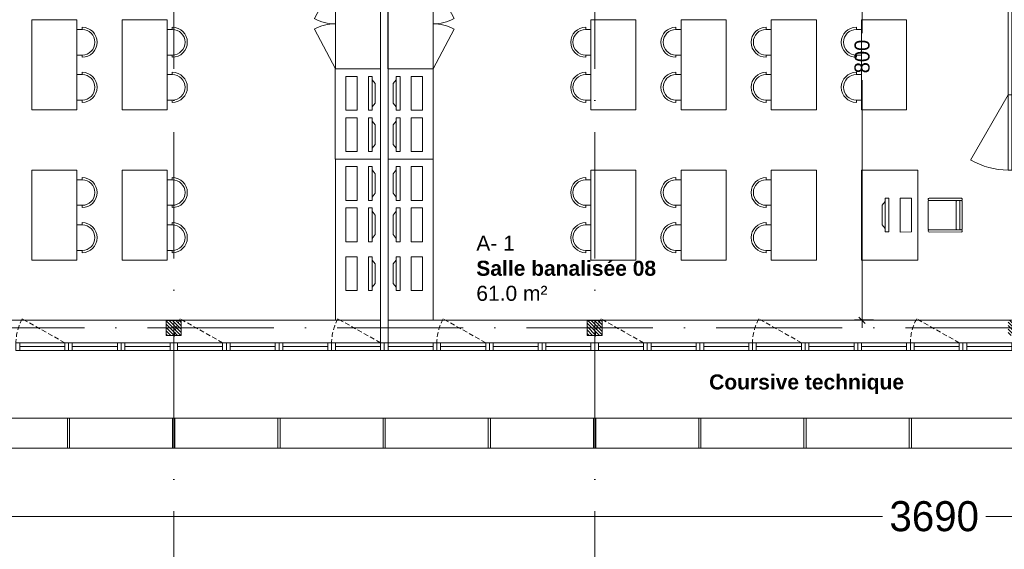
# Model space of a CAD drawing. Header units: centimetres. Extents: x 100159 to 225226, y -81380 to -23241.
# Tile 54 of 139: x 200175 to 201485, y -62453 to -61748. Entities that reach past the tile are written whole.
import ezdxf
from ezdxf.xclip import XClip

# ---------------------------------------------------------------- set-up
doc = ezdxf.new("R2010")
doc.units = ezdxf.units.CM
doc.header["$XCLIPFRAME"] = 2
doc.linetypes.add('ACAD_ISO10W100', pattern=[18, 12, -3, 0, -3])
doc.linetypes.add('CACHE', pattern=[9.525, 6.35, -3.175])
doc.layers.get('0').update_dxf_attribs({"lineweight": 5})
for name, color, linetype, lineweight in [('10', 252, 'Continuous', 5), ('13', 251, 'Continuous', 9), ('17', 6, 'Continuous', 5), ('DDL- CLOISONS DOUBLAGES', 1, 'Continuous', 5), ('DDL- STRUCTURE', 5, 'Continuous', 5), ('DDL-HAB-COTES', 161, 'Continuous', 9), ('DDL-HAB-MOBILIER', 252, 'Continuous', 9), ('DDL-HACHURES POCHAGE GRIS', 251, 'Continuous', 5), ('DDL-TRAIT AXES', 1, 'ACAD_ISO10W100', 5)]:
    doc.layers.add(name, color=color, linetype=linetype, lineweight=lineweight)
for name, color, linetype in [('23', 63, 'Continuous'), ('DDL-PLAN MASSE PAYSAGE', 7, 'Continuous'), ('DDL-TEXTE 01', 7, 'Continuous')]:
    doc.layers.add(name, color=color, linetype=linetype)
doc.styles.add('Century Gothic', font='GOTHIC.TTF')
doc.styles.get("Standard").update_dxf_attribs({"font": 'arial.ttf'})
doc.dimstyles.new('C100 cm', dxfattribs={"dimscale": 100, "dimtxt": 0.2, "dimasz": 0.085, "dimexe": 0.1, "dimexo": 0.0625, "dimgap": 0.09, "dimtad": 0, "dimdec": 0, "dimzin": 0, "dimdsep": 46, "dimtxsty": 'Century Gothic', "dimblk": 'OBLIQUE', "dimcen": 0.09, "dimdle": 0.1, "dimclrd": 256, "dimclrt": 256, "dimadec": 0, "dimazin": 0, "dimtfac": 1, "dimtdec": 0, "dimtofl": 0, "dimtmove": 2, "dimatfit": 2, "dimfxl": 0.15, "dimfxlon": 1, "dimtolj": 1, "dimtzin": 0, "dimlwd": -1, "dimarcsym": 0})
pattern_1 = [(135, (0, -2198.8527), (-2.24506403, -2.24506403), [])]

# ---------------------------------------------------------------- blocks, each defined once
blk = doc.blocks.new('A$C7FA553E3')
blk.add_lwpolyline([(0, 32), (70, 32), (70, 42), (0, 42)], close=True)
for points in [[(5, 32), (65, 32), (65, 42), (5, 42), (5, 32)], [(5, 37), (65, 37)]]:
    blk.add_lwpolyline(points)
at = {"linetype": 'CACHE'}
blk.add_lwpolyline([(5, 32), (61.5, 0)], dxfattribs=at)
blk.add_arc((6, 32), 64, 330.0443, 0.0023, dxfattribs=at)
blk = doc.blocks.new('A$C6C21683D')
blk.add_lwpolyline([(0, 0), (70, 0), (70, 10), (0, 10)], close=True)
for points in [[(5, 0), (65, 0), (65, 10), (5, 10), (5, 0)], [(5, 5), (65, 5)]]:
    blk.add_lwpolyline(points)
blk = doc.blocks.new('*U232')
blk.add_lwpolyline([(-1.5, 20), (-1.5, -20), (1.5, -20), (1.5, 20), (-1.5, 20)])
blk = doc.blocks.new('*U233')
at = {"color": 0, "linetype": 'ByBlock', "lineweight": -2}
for p in [(1540, 0), (1680, 0), (1820, 0), (1960, 0), (2100, 0), (2240, 0), (2380, 0), (2520, 0), (2660, 0)]:
    blk.add_blockref('*U232', p, dxfattribs=at)
blk = doc.blocks.new('_Oblique')
at = {"color": 0, "linetype": 'ByBlock', "lineweight": -2}
blk.add_line((-0.5, -0.5), (0.5, 0.5), dxfattribs=at)
blk = doc.blocks.new('*D249')
at = {"layer": 'DDL-HAB-COTES', "transparency": 16777216}
for p, q in [((201295.9, -61338.7), (201295.9, -61766.3)), ((201295.9, -62158.5), (201295.9, -61828.8))]:
    blk.add_line(p, q, dxfattribs=at)
at = {"layer": 'DDL-HAB-COTES', "color": 0, "lineweight": -2, "transparency": 16777216}
for p, q in [((201310.9, -61348.7), (201285.9, -61348.7)), ((201310.9, -62148.5), (201285.9, -62148.5))]:
    blk.add_line(p, q, dxfattribs=at)
at = {"layer": 'Defpoints', "color": 0, "transparency": 16777216}
for p in [(201295.9, -61348.7), (201399.1, -61348.7), (201386.7, -62148.5)]:
    blk.add_point(p, dxfattribs=at)
at = {"layer": 'DDL-HAB-COTES', "transparency": 16777216, "xscale": 8.5, "yscale": 8.5, "zscale": 8.5}
for p, rotation in [((201295.9, -61348.7), 90), ((201295.9, -62148.5), 270)]:
    blk.add_blockref('_Oblique', p, dxfattribs=dict(at, rotation=rotation))
at = {"layer": 'DDL-HAB-COTES', "lineweight": -3, "transparency": 16777216, "insert": (201295.9, -61797.5), "char_height": 20, "attachment_point": 5, "rotation": 90, "style": 'Century Gothic'}
blk.add_mtext('\\A1;800', dxfattribs=at)
blk = doc.blocks.new('*D260')
at = {"layer": 'DDL-HAB-COTES', "color": 0, "lineweight": -2, "transparency": 16777216}
for p, q in [((203069.9, -62409.4), (203069.9, -62399.4)), ((199380.1, -62409.4), (199380.1, -62419.4))]:
    blk.add_line(p, q, dxfattribs=at)
at = {"layer": 'DDL-HAB-COTES', "transparency": 16777216}
for p, q in [((199370.1, -62409.4), (201323, -62409.4)), ((203079.9, -62409.4), (201460.7, -62409.4))]:
    blk.add_line(p, q, dxfattribs=at)
at = {"layer": 'Defpoints', "color": 0, "transparency": 16777216}
for p in [(199380.1, -62318.6), (203069.9, -62409.4), (203069.9, -62428.6)]:
    blk.add_point(p, dxfattribs=at)
at = {"layer": 'DDL-HAB-COTES', "transparency": 16777216, "xscale": 8.5, "yscale": 8.5, "zscale": 8.5, "rotation": 180}
blk.add_blockref('_Oblique', (199380.1, -62409.4), dxfattribs=at)
at = {"layer": 'DDL-HAB-COTES', "transparency": 16777216, "xscale": 8.5, "yscale": 8.5, "zscale": 8.5}
blk.add_blockref('_Oblique', (203069.9, -62409.4), dxfattribs=at)
at = {"layer": 'DDL-HAB-COTES', "lineweight": -3, "transparency": 16777216, "insert": (201391.8, -62409.4), "char_height": 40, "attachment_point": 5, "style": 'Century Gothic'}
blk.add_mtext('\\A1;3690', dxfattribs=at)
blk = doc.blocks.new('A$C601B608D')
for p, q in [((5, 300), (54.9, 386.7)), ((5, 100), (54.9, 13.3))]:
    blk.add_line(p, q)
for points in [[(0, 300), (5, 300), (5, 400), (0, 400)], [(0, 100), (5, 100), (5, 300), (0, 300)], [(0, 0), (5, 0), (5, 100), (0, 100)]]:
    blk.add_lwpolyline(points, close=True)
for centre, start, end in [((5, 300), 60.0976, 90), ((5, 100), 270, 299.9024)]:
    blk.add_arc(centre, 100, start, end)
blk = doc.blocks.new('A$C41CC053D')
at = {"ltscale": 0.5}
for p, q in [((107.1, 63.3), (118.9, 98.4)), ((119.6, 100.3), (119.9, 101.2)), ((160, 85.6), (120.2, 99)), ((121.2, 101.8), (161.9, 88.1)), ((154, 86.6), (142.2, 51.5)), ((158.8, 85), (146.9, 49.9)), ((149.8, 48.9), (161.6, 84)), ((160, 85.6), (161, 85.3)), ((162.2, 85.9), (162.6, 86.9)), ((106.5, 61.4), (106.2, 60.5)), ((106.8, 59.2), (147.6, 45.5)), ((147.6, 48.6), (107.8, 62)), ((147.6, 48.6), (148.5, 48.3)), ((149.2, 47.1), (148.8, 46.1))]:
    blk.add_line(p, q, dxfattribs=at)
blk.add_lwpolyline([(118.9, 142.2), (80.7, 28.4), (9.6, 52.4), (47.9, 166.1)], close=True, dxfattribs=at)
for centre, start, end in [((119.9, 98.1), 71.3969, 161.3969), ((120.5, 99.9), 161.3969, 251.3969), ((120.8, 100.9), 71.3969, 161.3969), ((155, 86.2), 71.3969, 161.3969), ((159.7, 84.7), 71.3969, 161.3969), ((161.3, 86.2), 251.3969, 341.3969), ((160.6, 84.3), 341.3969, 71.3969), ((161.6, 87.2), 341.3969, 71.3969), ((107.1, 60.1), 161.3969, 251.3969), ((107.5, 61.1), 71.3969, 161.3969), ((108.1, 63), 161.3969, 251.3969), ((143.2, 51.2), 161.3969, 251.3969), ((147.9, 49.6), 161.3969, 251.3969), ((147.9, 46.4), 251.3969, 341.3969), ((148.8, 49.3), 251.3969, 341.3969), ((148.2, 47.4), 341.3969, 71.3969)]:
    blk.add_arc(centre, 1, start, end, dxfattribs=at)
blk = doc.blocks.new('A$C7DD83F9D')
at = {"ltscale": 0.5}
for p, q in [((20, 107), (20, 110)), ((20, 107), (26.8, 107)), ((26.8, 73), (26.8, 107)), ((20, 73), (26.8, 73)), ((20, 73), (20, 70)), ((20, 47), (20, 50)), ((20, 47), (26.8, 47)), ((26.8, 13), (26.8, 47)), ((20, 13), (26.8, 13)), ((20, 13), (20, 10))]:
    blk.add_line(p, q, dxfattribs=at)
at = {"linetype": 'Continuous', "flags": 128}
blk.add_lwpolyline([(26.8, 120), (26.8, 0), (86.8, 0), (86.8, 120), (26.8, 120)], dxfattribs=at)
at = {"ltscale": 0.5}
for centre, radius in [((20, 90), 20), ((20, 90), 17), ((20, 30), 20), ((20, 30), 17)]:
    blk.add_arc(centre, radius, 90, 270, dxfattribs=at)
blk = doc.blocks.new('A$C19797035')
at = {"linetype": 'Continuous'}
for points in [[(54.3, 32.9), (52.5, 28.2), (10.3, 43.6), (12, 48.3)], [(46.7, 39.9), (50, 34.4), (16.2, 46.7), (22.3, 48.8)], [(42.3, 0), (0, 15.4), (5.1, 29.5), (47.4, 14.1)]]:
    blk.add_lwpolyline(points, close=True, dxfattribs=at)
blk = doc.blocks.new('bloc 2 postes info')
at = {"layer": 'DDL-HAB-MOBILIER', "linetype": 'Continuous'}
blk.add_lwpolyline([(200800.7, -66224.9), (200920.7, -66224.9), (200920.7, -66164.9), (200800.7, -66164.9)], close=True, dxfattribs=at)
at = {"layer": 'DDL-HAB-MOBILIER', "rotation": 19.99999999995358}
for p in [(200816, -66225.4), (200871, -66225.4)]:
    blk.add_blockref('A$C19797035', p, dxfattribs=at)
blk = doc.blocks.new('armoire120')
at = {"layer": '13'}
blk.add_lwpolyline([(202579.7, -43308.5), (202579.7, -43188.5), (202639.7, -43188.5), (202639.7, -43308.5)], close=True, dxfattribs=at)
for points in [[(202639.7, -43188.5), (202667.7, -43241.5)], [(202639.7, -43308.5), (202667.7, -43255.4)]]:
    blk.add_lwpolyline(points, dxfattribs=at)
for centre, start, end in [((202639.7, -43188.5), 269.9999, 297.8405), ((202639.7, -43308.5), 62.1592, 89.9998)]:
    blk.add_arc(centre, 60, start, end, dxfattribs=at)
blk = doc.blocks.new('17.07 CADASTRE')
at = {"layer": '23'}
h = blk.add_hatch(dxfattribs=at)
h.set_pattern_fill('CROSS', color=9, scale=0.122312, angle=-74.5126)
h.set_pattern_definition([(285.487436, (-1752.3689, 119.6183), (0.95587097, -0.5410825), [0.38833935, -1.16501804]), (15.487436, (-1752.5042, 119.37936), (0.5410825, 0.95587097), [0.38833935, -1.16501804])])
h.paths.add_polyline_path([(296.556, 77.111), (237.111, 55.333), (234.333, 63.889), (230.222, 79.222), (287.333, 104.778), (286, 108.667), (283.764, 107.684), (283.586, 107.684), (284.556, 108.111), (281.778, 113.778), (279.556, 117), (276.889, 119.556), (274.222, 121.222), (271, 122.222), (267.222, 123.778), (264.111, 125.444), (253.889, 127.667), (249.222, 128.444), (241, 128.111), (233.111, 127.444), (216.889, 124.444), (201.667, 120.778), (176.222, 114.111), (165.556, 111.111), (124.556, 102.444), (122.333, 102.222), (76.778, 95.667), (65.222, 94.333), (35.444, 90.111), (31.667, 89.667), (13.222, 87.017), (13.222, 11), (305.953, 11), (306.333, 20.889), (306.457, 20.91), (306.778, 27.444), (306.556, 41.222), (304.889, 48.667)])
h.paths.add_polyline_path([(382.444, 188.112), (366.222, 179.889), (324.333, 156.222), (321.556, 150.111), (319.889, 143.222), (318.444, 140), (316.333, 136.444), (312.889, 132.222), (311, 129.556), (309.667, 127), (309.222, 124.889), (309.111, 121.556), (313, 67.111), (320.889, 34.556), (323.889, 23), (326.72, 11), (382.444, 11)])
h.paths.add_polyline_path([(114.441, 168.682), (114.556, 172.222), (114.765, 174.055), (114.889, 176.111), (115.444, 180), (117, 187), (119.807, 200.743), (131.778, 243.333), (132.667, 246.889), (134.333, 259.778), (123.889, 263.889), (95.589, 275.588), (95.778, 276.111), (116.444, 322.667), (114.867, 324.739), (110, 330.778), (101, 340.111), (94.778, 345.889), (88.111, 351.333), (84.333, 354.222), (77.667, 358.667), (70, 363), (64.667, 366.778), (62.667, 368.556), (61, 370.778), (59.667, 373.333), (57.444, 376.444), (55, 379.889), (50.444, 384.111), (47.778, 386.111), (42.889, 389.333), (34.778, 392.222), (29.778, 390.222), (28, 389.111), (23.444, 385.111), (19.596, 381.153), (45.333, 361.111), (41.87, 356.754), (41.556, 357), (39.111, 354), (13.222, 374.341), (13.222, 359.889), (17.111, 358.444), (17.556, 359.444), (21.111, 358), (20.778, 357), (22.556, 356.333), (22.889, 357.333), (29.222, 354.889), (26.333, 347.667), (22.889, 349), (21.556, 345.667), (17.889, 347.111), (18.556, 348.889), (13.222, 350.98), (13.222, 268.872), (22.444, 266.333), (20.333, 258.444), (13.222, 260.467), (13.222, 114.187), (18.444, 116), (18.889, 112.778), (28.889, 113.333), (38.667, 115.778), (41.333, 115.778), (59.333, 118.667), (82, 120.333), (98.222, 123.111), (115.889, 127.889), (114.889, 141.889), (114.853, 142.698), (114.556, 146.667), (114.435, 152.182), (114.222, 157), (114.259, 160.231), (114.222, 161.889), (114.123, 164.5), (114.333, 166.889)])
h.paths.add_polyline_path([(35.889, 199), (33.222, 200.111), (35, 204.222), (37.556, 203)], flags=16)
h.paths.add_polyline_path([(48.222, 318.556), (43.778, 319.556), (44.333, 321.778), (38.889, 323), (39, 323.778), (35, 324.667), (35.111, 325.333), (31.556, 326.111), (33.444, 334.667), (40.444, 333), (40.222, 332.111), (43.222, 331.444), (42.889, 330), (46, 329.333), (49, 342.556), (55.111, 337.444), (53, 328.556), (50.667, 329.111)], flags=16)
h.paths.add_polyline_path([(23.889, 322.556), (20.556, 323.222), (21.111, 326.222), (24.556, 325.556)], flags=16)
h.paths.add_polyline_path([(19.667, 324.111), (14.111, 325.222), (14.556, 327.889), (20.222, 326.778)], flags=16)
h.paths.add_polyline_path([(57.556, 349), (56.556, 349.778), (56, 349.111), (53.667, 350.778), (54, 351.444), (50.556, 354.111), (52.889, 357.333), (53.667, 356.889), (54.444, 358), (53.778, 358.556), (59.667, 366.333), (64.444, 362.556), (60.444, 357.111), (64.444, 353.778), (61.889, 350.556), (59.889, 352.111)], flags=16)
h.paths.add_polyline_path([(38.667, 373.444), (35.778, 375.889), (35.444, 375.556), (32.333, 378), (33.111, 379.111), (30, 381.444), (32.444, 384.778), (35.556, 382.222), (36, 382.889), (36.889, 382.333), (37.889, 383.667), (40.444, 381.444), (42.889, 384.667), (47.778, 380.889), (42.889, 374.556), (40.778, 376.222)], flags=16)
h.paths.add_polyline_path([(64.778, 393.222), (55, 404.111), (51.333, 405.889), (50, 405.222), (47.889, 404.556), (45.556, 404.556), (44.778, 404.667), (43.889, 405.111), (34.778, 392.222), (42.889, 389.333), (47.778, 386.111), (50.444, 384.111), (55, 379.889), (57.444, 376.444), (59.667, 373.333), (61, 370.778), (62.667, 368.556), (64.667, 366.778), (70, 363), (77.667, 358.667), (84.333, 354.222), (88.111, 351.333), (94.778, 345.889), (101, 340.111), (110, 330.778), (112.546, 327.619), (117, 349.111), (122, 359.222), (113.222, 363.667), (115.333, 367.889), (104.333, 373.444), (104.111, 373), (103.667, 373.222), (103.889, 373.667)])
h.paths.add_polyline_path([(60.667, 391.556), (67.111, 388.333), (66.333, 386.667), (70.778, 384.444), (67.333, 377.444), (61, 380.556), (61.667, 381.889), (57, 384.222)], flags=16)
h.paths.add_polyline_path([(56.111, 388.778), (44.667, 394.444), (48.111, 401.222), (52.444, 399.111), (52.556, 399.556), (55.444, 398.111), (53.889, 395), (58.111, 393)], flags=16)
h.paths.add_polyline_path([(74.333, 380.889), (79.667, 378.222), (80.333, 379.556), (83.444, 378.111), (79.333, 369.889), (70.889, 374.222)], flags=16)
h.paths.add_polyline_path([(87.444, 378.444), (92.444, 376), (90.556, 372.333), (90, 372.667), (88.556, 369.778), (93.889, 367.222), (90.667, 360.778), (81, 365.556)], flags=16)
h.paths.add_polyline_path([(97.444, 368.111), (107.667, 363.111), (104.556, 356.778), (94.333, 361.778)], flags=16)
h.paths.add_polyline_path([(109.222, 359.889), (112.444, 358.222), (111.778, 357), (113.222, 356.222), (114.444, 358.667), (117.667, 357), (111, 343.444), (106.667, 345.556), (108, 348.333), (104.444, 350.111)], flags=16)
h.paths.add_polyline_path([(138.333, 392.333), (139.444, 392.667), (142.289, 398.356), (133.889, 402.556), (137.222, 409.444), (142.667, 406.667), (143.556, 408.444), (146.6, 406.978), (147.111, 408), (146.954, 409.778), (132.144, 409.778), (130.222, 406), (122.667, 409.778), (88.627, 409.778), (92.222, 408), (85.444, 394.444), (81.667, 396.333), (82.667, 398.444), (80.556, 399.556), (81.667, 401.667), (77.444, 403.778), (80.481, 409.778), (77.236, 409.778), (74.889, 405), (69.444, 407.778), (69.889, 408.778), (67.857, 409.778), (56.288, 409.778), (58.444, 408.667), (64.444, 402), (64.889, 402.333), (65.111, 402), (64.778, 401.667), (68.222, 397.778), (70.667, 396.556), (71.667, 398.667), (76.333, 396.333), (75.333, 394.222), (83.333, 390.222), (84.333, 392.333), (89, 390), (88.222, 388.333), (88.556, 388.111), (88.444, 387.778), (96, 383.889), (97, 386), (105.444, 381.778), (104.444, 379.667), (118, 372.889), (119.063, 372.48), (121, 372.111), (123.444, 372.222), (123.333, 372.667), (123.778, 372.778), (123.889, 372.333), (124.556, 372.556), (126.503, 373.571), (127.437, 374.272), (128.105, 375.058), (128.808, 376.042), (120.778, 380.222), (120.889, 380.444), (117.444, 382.111), (119.889, 386.778), (123.222, 385.111), (123.778, 386.111), (131.912, 381.934), (136.222, 390.556), (136.417, 390.75), (136.556, 391), (137.444, 391.778)])
h.paths.add_polyline_path([(94.778, 396.222), (95.111, 397), (90.889, 399.111), (93, 403.333), (93.889, 402.889), (95.333, 405.667), (98, 404.333), (98.333, 405), (101.889, 403.111), (101.667, 402.556), (104.556, 401.111), (101.111, 394), (98.111, 395.556), (97.667, 394.667)], flags=16)
h.paths.add_polyline_path([(104.778, 389.444), (108.222, 396.333), (118.667, 391.222), (115.667, 385.222), (112.889, 386.556), (112.444, 385.667)], flags=16)

msp = doc.modelspace()

# ---------------------------------------------------------------- hatches: boundary and pattern name
at = {"layer": 'DDL-HACHURES POCHAGE GRIS'}
h = msp.add_hatch(dxfattribs=at)
h.set_pattern_fill('ANSI31', color=256, angle=90)
h.set_pattern_definition(pattern_1)
h.paths.add_polyline_path([(200931.9, -61328.5), (201285.1, -61328.5), (201285.1, -61348.5), (200931.9, -61348.5)], flags=17)
h.paths.add_polyline_path([(200777.8, -61328.5), (200831.9, -61328.5), (200831.9, -61348.5), (200777.8, -61348.5)], flags=17)
h.paths.add_polyline_path([(200644.3, -61328.5), (200675.8, -61328.5), (200675.8, -61348.5), (200644.3, -61348.5)], flags=16)
h.paths.add_polyline_path([(200455.5, -61328.5), (200542.3, -61328.5), (200542.3, -61348.5), (200455.5, -61348.5)])
h.paths.add_polyline_path([(200047.5, -61328.5), (200355.5, -61328.5), (200355.5, -61348.5), (200047.5, -61348.5)])
h.paths.add_polyline_path([(203058.6, -62188.5), (203038.6, -62188.5), (203038.6, -61348.5), (202973.7, -61348.5), (202973.7, -61328.5), (203058.6, -61328.5)])
h.paths.add_polyline_path([(202485.3, -61328.5), (202873.7, -61328.5), (202873.7, -61348.5), (202485.3, -61348.5)])
h.paths.add_polyline_path([(202255.3, -61328.5), (202285.3, -61328.5), (202285.3, -61348.5), (202255.3, -61348.5)])
h.paths.add_polyline_path([(201678.4, -61328.5), (202055.3, -61328.5), (202055.3, -61348.5), (201678.4, -61348.5)])
h.paths.add_polyline_path([(201485.1, -61328.5), (201578.4, -61328.5), (201578.4, -61348.5), (201485.1, -61348.5)])
h.paths.add_polyline_path([(200931.9, -61328.5), (201285.1, -61328.5), (201285.1, -61348.5), (200931.9, -61348.5)], flags=17)
h.paths.add_polyline_path([(200777.8, -61328.5), (200831.9, -61328.5), (200831.9, -61348.5), (200777.8, -61348.5)], flags=17)
h.paths.add_polyline_path([(200644.3, -61328.5), (200675.8, -61328.5), (200675.8, -61348.5), (200644.3, -61348.5)])
edge = h.paths.add_edge_path()
edge.add_line((199400.1, -61348.5), (199400.1, -62318.6))
edge.add_line((199400.1, -62318.6), (199380.1, -62318.6))
edge.add_line((199380.1, -62318.6), (199380.1, -61328.6))
edge.add_line((199380.1, -61328.6), (199522.5, -61328.6))
edge.add_line((199522.5, -61328.6), (199522.5, -61348.5))
edge.add_line((199522.5, -61348.5), (199400.1, -61348.5))
edge.add_line((199836.1, -61348.5), (199836.1, -62178.5))
edge.add_line((199836.1, -62178.5), (199816.1, -62178.5))
edge.add_line((199816.1, -62178.5), (199816.1, -61348.5))
edge.add_line((199816.1, -61348.5), (199712.5, -61348.5))
edge.add_line((199712.5, -61348.5), (199712.5, -61328.5))
edge.add_line((199712.5, -61328.5), (199847.5, -61328.5))
edge.add_line((199847.5, -61328.5), (199847.5, -61348.5))
edge.add_line((199847.5, -61348.5), (199836.1, -61348.5))
h = msp.add_hatch(dxfattribs=at)
h.set_pattern_fill('ANSI31', color=256, angle=90)
h.set_pattern_definition(pattern_1)
h.paths.add_polyline_path([(202610.1, -62148.6), (202630.1, -62148.6), (202630.1, -62168.6), (202610.1, -62168.6)])
h.paths.add_polyline_path([(202050.1, -62148.6), (202070.1, -62148.6), (202070.1, -62168.6), (202050.1, -62168.6)])
h.paths.add_polyline_path([(201490.1, -62148.5), (201510.1, -62148.5), (201510.1, -62168.5), (201490.1, -62168.5)])
h.paths.add_polyline_path([(200930.1, -62148.6), (200950.1, -62148.6), (200950.1, -62168.6), (200930.1, -62168.6)])
h.paths.add_polyline_path([(200370.1, -62148.6), (200390.1, -62148.6), (200390.1, -62168.6), (200370.1, -62168.6)])

# ---------------------------------------------------------------- linework, layer by layer
at = {"layer": '10'}
for points in [[(199837.5, -62148.5), (200655.1, -62148.5)], [(200701.4, -62148.5), (201495.1, -62148.5)], [(199400.1, -62278.5), (203049, -62278.5)], [(199400.1, -62318.5), (203049, -62318.5)]]:
    msp.add_lwpolyline(points, dxfattribs=at)
at = {"layer": 'DDL- CLOISONS DOUBLAGES'}
for p, q in [((200655.1, -61694), (200655.1, -62178.5)), ((200665.1, -61694), (200665.1, -62178.5))]:
    msp.add_line(p, q, dxfattribs=at)
at = {"layer": 'DDL- STRUCTURE'}
for points in [[(200370.1, -62148.6), (200390.1, -62148.6), (200390.1, -62168.6), (200370.1, -62168.6)], [(200930.1, -62148.6), (200950.1, -62148.6), (200950.1, -62168.6), (200930.1, -62168.6)]]:
    msp.add_lwpolyline(points, close=True, dxfattribs=at)
at = {"layer": 'DDL-HAB-MOBILIER', "linetype": 'Continuous'}
for points in [[(200595.1, -62148.5), (200595.1, -61934), (200655.1, -61934), (200655.1, -62148.5)], [(200725.1, -62148.5), (200725.1, -61934), (200665.1, -61934), (200665.1, -62148.5)]]:
    msp.add_lwpolyline(points, close=True, dxfattribs=at)
at = {"layer": 'DDL-TRAIT AXES', "ltscale": 14}
msp.add_line((199084.7, -62158.5), (208104.5, -62158.5), dxfattribs=at)
for points in [[(200380.1, -63830.8), (200380.1, -59755.1)], [(200940.1, -63830.8), (200940.1, -59755.1)]]:
    msp.add_lwpolyline(points, dxfattribs=at)

# ---------------------------------------------------------------- block references
at = {"xscale": -1}
msp.add_blockref('*U233', (202900, -62298.5), dxfattribs=at)
at = {"layer": '10', "xscale": -1}
for name, p, rotation in [('A$C601B608D', (201495.1, -61948.5), 0.0001190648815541), ('A$C7DD83F9D', (200908.2, -61748.5), 180), ('A$C7DD83F9D', (201028.2, -61748.5), 180), ('A$C7DD83F9D', (201148.2, -61748.5), 180), ('A$C7DD83F9D', (201268.2, -61748.5), 180), ('A$C7DD83F9D', (200908.2, -61948.5), 180), ('A$C7DD83F9D', (201028.2, -61948.5), 180), ('A$C7DD83F9D', (201148.2, -61948.5), 180)]:
    msp.add_blockref(name, p, dxfattribs=dict(at, rotation=rotation))
at = {"layer": '10'}
for name, p, rotation in [('A$C7DD83F9D', (200278.1, -61748.5), 180), ('A$C7DD83F9D', (200398.1, -61748.5), 180), ('A$C41CC053D', (201302.6, -62121.2), 18.60309737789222), ('A$C7DD83F9D', (200278.1, -61948.5), 180), ('A$C7DD83F9D', (200398.1, -61948.5), 180), ('A$C19797035', (201375.9, -62025.7), 109.9999999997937)]:
    msp.add_blockref(name, p, dxfattribs=dict(at, rotation=rotation))
at = {"layer": '17'}
for name, p, rotation in [('A$C7FA553E3', (200240.1, -62146.5), 180.0000997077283), ('A$C7FA553E3', (200450.1, -62146.5), 179.9999002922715), ('A$C7FA553E3', (200660.1, -62146.5), 180.0000997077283), ('A$C7FA553E3', (200800.1, -62146.5), 179.9999002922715), ('A$C7FA553E3', (201010.1, -62146.5), 179.9999002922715), ('A$C7FA553E3', (201220.1, -62146.5), 179.9999002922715), ('A$C7FA553E3', (201430.1, -62146.5), 180.0000997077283), ('A$C6C21683D', (200590.1, -62178.5), 179.9999002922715)]:
    msp.add_blockref(name, p, dxfattribs=dict(at, rotation=rotation))
at = {"layer": '17', "xscale": -1, "rotation": 180.0000997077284}
for p in [(200240.1, -62178.5), (200310.1, -62178.5), (200450.1, -62178.5), (200660.1, -62178.5), (200800.1, -62178.5), (200870.1, -62178.5), (201010.1, -62178.5), (201080.1, -62178.5), (201220.1, -62178.5), (201290.1, -62178.5), (201430.1, -62178.5)]:
    msp.add_blockref('A$C6C21683D', p, dxfattribs=at)
at = {"layer": 'DDL-HAB-MOBILIER', "linetype": 'Continuous'}
for name, p, rotation in [('armoire120', (403234.8, -105002.5), 180), ('bloc 2 postes info', (134500.2, -262734.7), 90.00000000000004)]:
    msp.add_blockref(name, p, dxfattribs=dict(at, rotation=rotation))
at = {"layer": 'DDL-HAB-MOBILIER', "linetype": 'Continuous', "xscale": -1}
for name, p, rotation in [('armoire120', (-1914.7, -105002.5), 180), ('bloc 2 postes info', (266819.9, -262734.7), 270)]:
    msp.add_blockref(name, p, dxfattribs=dict(at, rotation=rotation))
at = {"layer": 'DDL-HAB-MOBILIER', "xscale": -1, "rotation": 250.0000000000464}
for p in [(200594.5, -61983.7), (200594.5, -62038.7), (200594.5, -62103.7)]:
    msp.add_blockref('A$C19797035', p, dxfattribs=at)
at = {"layer": 'DDL-HAB-MOBILIER', "rotation": 109.9999999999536}
for p in [(200725.6, -61983.7), (200725.6, -62038.7), (200725.6, -62103.7)]:
    msp.add_blockref('A$C19797035', p, dxfattribs=at)
at = {"layer": 'DDL-PLAN MASSE PAYSAGE', "linetype": 'ByBlock'}
ref = msp.add_blockref('17.07 CADASTRE', (176094.2, -61986.4), dxfattribs=dict(at, xscale=106.2859075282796, yscale=106.2859075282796, zscale=106.2859075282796, rotation=344.5125640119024))
XClip(ref).set_block_clipping_path([(36.599704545, 85.9239172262), (419.7690201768, 192.095693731), (361.9471425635, 400.7723308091), (-21.2221730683, 294.6005543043)])

# ---------------------------------------------------------------- texts
at = {"layer": 'DDL-TEXTE 01', "char_height": 20, "attachment_point": 1}
for s, width, insert in [('A- 1\\P{\\fArial|b1|i0|c0|p34;Salle banalisée 08\\P}61.0 m²', 460.179, (200782.6, -62035.9)), ('{\\fArial|b1|i0|c0|p34;Coursive technique}', 399.836, (201092.4, -62220.5))]:
    msp.add_mtext_dynamic_manual_height_columns(s, width=width, gutter_width=40, heights=[0], dxfattribs=dict(at, insert=insert))

# ---------------------------------------------------------------- dimensions: what is measured, and where the dimension line sits
at = {"layer": 'DDL-HAB-COTES', "lineweight": -3}
dim = msp.add_linear_dim(base=(201295.9, -61348.7), p1=(201386.7, -62148.5), p2=(201399.1, -61348.7), angle=90, dimstyle='C100 cm', dxfattribs=at)
dim.commit()
dim.dimension.update_dxf_attribs({"geometry": '*D249', "text_midpoint": (201295.9, -61797.5), "dimtype": 160})
dim = msp.add_linear_dim(base=(203069.9, -62409.4), p1=(199380.1, -62318.6), p2=(203069.9, -62428.6), dimstyle='C100 cm', override={"dimtxt": 0.4, "dimfxl": 0}, dxfattribs=at)
dim.commit()
dim.dimension.update_dxf_attribs({"geometry": '*D260', "text_midpoint": (201391.8, -62409.4), "dimtype": 160})

doc.saveas('drawing.dxf')
